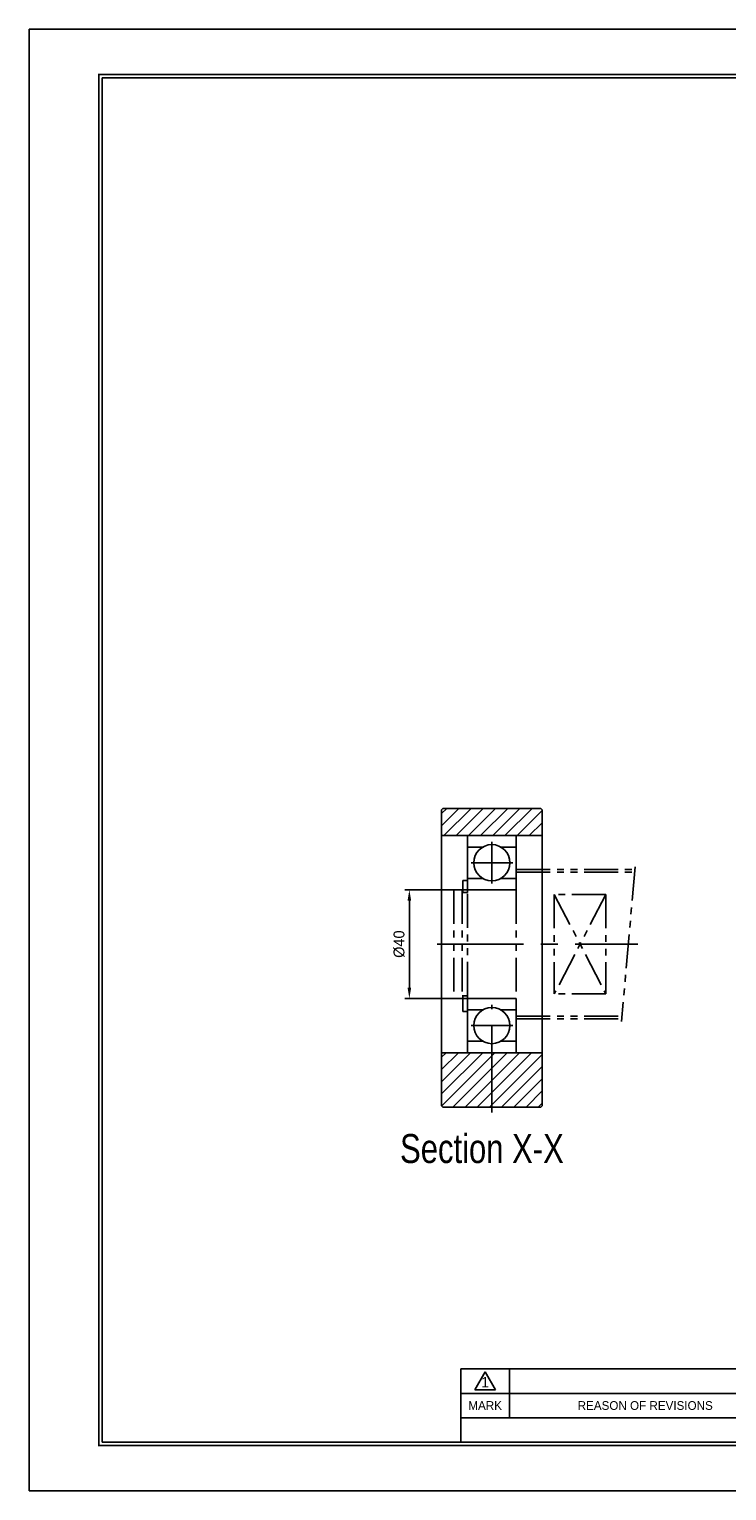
# Model space of a CAD drawing. Header units: millimetres. Extents: x 0 to 761, y 0 to 538.
# Tile 1 of 3: x 0 to 257, y 0 to 538. Entities that reach past the tile are written whole.
import ezdxf
from ezdxf.enums import TextEntityAlignment as Align

# ---------------------------------------------------------------- set-up
doc = ezdxf.new("R2010")
doc.units = ezdxf.units.MM
doc.linetypes.add('CENTER', pattern=[50.8, 31.75, -6.35, 6.35, -6.35])
doc.linetypes.add('PHANTOM', pattern=[2.5, 1.25, -0.25, 0.25, -0.25, 0.25, -0.25])
doc.layers.get('0').update_dxf_attribs({"linetype": 'CONTINUOUS'})
doc.layers.get('DEFPOINTS').update_dxf_attribs({"linetype": 'CONTINUOUS'})
for name, color, linetype in [('center', 1, 'CENTER'), ('L1', 7, 'CONTINUOUS'), ('OUTLINE', 7, 'CONTINUOUS'), ('phantom', 6, 'PHANTOM')]:
    doc.layers.add(name, color=color, linetype=linetype)
doc.dimstyles.get("Standard").update_dxf_attribs({"dimtxt": 4, "dimasz": 4, "dimexe": 1.7, "dimexo": 0, "dimgap": 1.7, "dimtad": 1, "dimdec": 3, "dimzin": 11, "dimdsep": 46, "dimtxsty": 'Standard', "dimcen": 0, "dimclrd": 5, "dimclre": 5, "dimclrt": 3, "dimadec": 0, "dimazin": 0, "dimtfac": 0.6, "dimtdec": 3, "dimtmove": 0, "dimatfit": 3, "dimfxl": 0, "dimtolj": 1, "dimtzin": 11, "dimarcsym": 0})

# ---------------------------------------------------------------- blocks, each defined once
blk = doc.blocks.new('표제란')
at = {"layer": 'L1', "color": 0}
for p, q in [((297, 210), (0, 210)), ((0, 210), (0, 0)), ((0, 0), (297, 0))]:
    blk.add_line(p, q, dxfattribs=at)
at = {"layer": 'L1'}
for p, q in [((160, 17.5), (62, 17.5)), ((62, 17.5), (62, 7)), ((64, 14.51), (65.5, 17.1)), ((65.5, 17.1), (67, 14.51)), ((69, 17.5), (69, 10.5)), ((147, 14), (62, 14)), ((64, 14.51), (67, 14.51)), ((147, 10.5), (62, 10.5))]:
    blk.add_line(p, q, dxfattribs=at)
at = {"layer": 'L1', "const_width": 0.25}
blk.add_lwpolyline([(290.5, 6.5), (290.5, 203.5), (10, 203.5), (10, 6.5)], close=True, dxfattribs=at)
at = {"layer": 'L1'}
blk.add_lwpolyline([(290, 7), (290, 203), (10.5, 203), (10.5, 7)], close=True, dxfattribs=at)
for s, height, p in [('1', 1.5, (65.5, 15.61)), ('MARK', 1.25, (65.5, 12.25)), ('REASON OF REVISIONS', 1.25, (88.5, 12.25))]:
    blk.add_text(s, height=height, dxfattribs=at).set_placement(p, align=Align.MIDDLE_CENTER)
for tag, p in [('필렛', (179.25, 10.9)), ('모따기', (179.25, 8.3))]:
    blk.add_attdef(tag, text='', height=1.15, dxfattribs=at).set_placement(p, align=Align.MIDDLE_LEFT)
at = {"layer": 'OUTLINE', "ltscale": 0.5}
for tag, p, height in [('TITLE', (237.17, 24.41), 2.5), ('도번', (251.18, 15.64), 2.5), ('SCALE', (253.78, 9.55), 1.2), ('DATE', (277.02, 9.51), 1.2)]:
    blk.add_attdef(tag, p, '', height=height, dxfattribs=at)
blk = doc.blocks.new('*D10')
at = {"layer": 'DEFPOINTS', "color": 0}
for p in [(161.38, 221.33), (139.99, 181.33), (161.38, 181.33)]:
    blk.add_point(p, dxfattribs=at)
at = {"layer": 'OUTLINE', "color": 5, "lineweight": -2}
for p, q in [((161.38, 221.33), (138.29, 221.33)), ((139.99, 217.33), (139.99, 185.33)), ((161.38, 181.33), (138.29, 181.33))]:
    blk.add_line(p, q, dxfattribs=at)
at = {"layer": 'OUTLINE', "color": 5}
for points in [[(139.33, 217.33), (140.66, 217.33), (139.99, 221.33)], [(139.33, 185.33), (140.66, 185.33), (139.99, 181.33)]]:
    blk.add_solid(points, dxfattribs=at)
at = {"layer": 'OUTLINE', "color": 3, "insert": (136.24, 201.33), "char_height": 4, "attachment_point": 5, "rotation": 90}
blk.add_mtext('\\A1;%%C40', dxfattribs=at)

msp = doc.modelspace()

# ---------------------------------------------------------------- hatches: boundary and pattern name
at = {"layer": 'OUTLINE'}
h = msp.add_hatch(dxfattribs=at)
h.set_pattern_fill('ANSI31', color=5, style=0)
h.set_pattern_definition([(45, (-1124.3764, -200.624), (-2.245064, 2.245064), [])])
h.paths.add_polyline_path([(152.377, 251.3288), (151.877, 250.8288), (151.877, 241.3288), (188.877, 241.3288), (188.877, 250.8288), (188.377, 251.3288)])
h.paths.add_polyline_path([(170.377, 161.3288), (170.377, 141.3288), (188.377, 141.3288), (188.877, 141.8288), (188.877, 161.3288)])
h.paths.add_polyline_path([(151.877, 141.8288), (152.377, 141.3288), (170.377, 141.3288), (170.377, 161.3288), (151.877, 161.3288)])

# ---------------------------------------------------------------- linework, layer by layer
at = {"layer": 'center'}
for p, q in [((170.377, 238.9938), (170.377, 223.6638)), ((178.042, 231.3288), (162.712, 231.3288)), ((150.254, 201.3288), (224.1308, 201.3288)), ((170.377, 139.3361), (170.377, 178.9938)), ((178.042, 171.3288), (162.712, 171.3288))]:
    msp.add_line(p, q, dxfattribs=at)
at = {"layer": 'OUTLINE'}
for p, q in [((152.377, 251.3288), (151.877, 250.8288)), ((151.877, 250.8288), (151.877, 141.8288)), ((152.377, 251.3288), (188.377, 251.3288)), ((188.377, 251.3288), (188.877, 250.8288)), ((188.877, 250.8288), (188.877, 141.8288)), ((151.877, 241.3288), (188.877, 241.3288)), ((161.377, 220.3288), (161.377, 241.3288)), ((167.0445, 237.1008), (161.377, 237.1008)), ((173.7095, 237.1008), (179.377, 237.1008)), ((179.377, 241.3288), (179.377, 221.3288)), ((159.627, 224.8288), (159.627, 220.3288)), ((159.627, 224.8288), (161.377, 224.8288)), ((167.0445, 225.5567), (161.377, 225.5567)), ((161.377, 221.3288), (179.377, 221.3288)), ((173.7095, 225.5567), (179.377, 225.5567)), ((159.627, 182.3288), (159.627, 176.5288)), ((161.377, 161.3288), (161.377, 182.3288)), ((161.377, 181.3288), (179.377, 181.3288)), ((179.377, 161.3288), (179.377, 181.3288)), ((159.627, 176.5288), (161.377, 176.5288)), ((167.0445, 177.1008), (161.377, 177.1008)), ((173.7095, 177.1008), (179.377, 177.1008)), ((167.0445, 165.5567), (161.377, 165.5567)), ((173.7095, 165.5567), (179.377, 165.5567)), ((151.877, 161.3288), (188.877, 161.3288)), ((151.877, 141.8288), (152.377, 141.3288)), ((152.377, 141.3288), (188.377, 141.3288)), ((188.377, 141.3288), (188.877, 141.8288))]:
    msp.add_line(p, q, dxfattribs=at)
for centre in [(170.377, 231.3288), (170.377, 171.3288)]:
    msp.add_circle(centre, 6.665, dxfattribs=at)
at = {"layer": 'phantom', "ltscale": 10}
for p, q in [((179.377, 228.8288), (223.0537, 228.8288)), ((179.377, 227.8288), (223.0537, 227.8288)), ((223.1412, 229.8288), (218.1543, 172.8288)), ((156.377, 221.3288), (159.427, 221.3288)), ((156.377, 221.3288), (156.377, 181.3288)), ((159.427, 221.3288), (159.427, 181.3288)), ((179.377, 221.3288), (179.377, 181.3288)), ((159.427, 220.3288), (159.627, 220.3288)), ((159.627, 220.3288), (161.377, 220.3288)), ((161.377, 182.3288), (161.377, 220.3288)), ((193.377, 219.6591), (193.377, 182.9985)), ((212.377, 219.6591), (193.377, 219.6591)), ((193.377, 219.6591), (212.377, 182.9985)), ((212.377, 219.6591), (193.377, 182.9985)), ((212.377, 219.6591), (212.377, 182.9985)), ((156.377, 181.3288), (159.427, 181.3288)), ((159.427, 182.3288), (159.627, 182.3288)), ((159.627, 182.3288), (161.377, 182.3288)), ((212.377, 182.9985), (193.377, 182.9985)), ((179.377, 174.8288), (218.3293, 174.8288)), ((179.377, 173.8288), (218.2418, 173.8288))]:
    msp.add_line(p, q, dxfattribs=at)

# ---------------------------------------------------------------- block references
at = {"layer": 'OUTLINE', "xscale": 2.563378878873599, "yscale": 2.563378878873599, "zscale": 2.563378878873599}
msp.add_blockref('표제란', (0, 0), dxfattribs=at)

# ---------------------------------------------------------------- texts
at = {"lineweight": 9, "width": 0.8}
msp.add_text('Section X-X', height=10.674893, dxfattribs=at).set_placement((136.5645, 120.7109))

# ---------------------------------------------------------------- dimensions: what is measured, and where the dimension line sits
at = {"layer": 'OUTLINE'}
dim = msp.add_linear_dim(base=(139.9935, 181.3288), p1=(161.377, 221.3288), p2=(161.377, 181.3288), angle=90, text='%%C<>', dimstyle='Standard', override={"dimgap": 1.7, "dimsah": 1, "dimse1": 0, "dimse2": 0, "dimsd1": 0, "dimsd2": 0, "dimtol": 0, "dimlim": 0}, dxfattribs=at)
dim.commit()
dim.dimension.update_dxf_attribs({"geometry": '*D10', "text_midpoint": (136.2403, 201.3288)})

doc.saveas('drawing.dxf')
